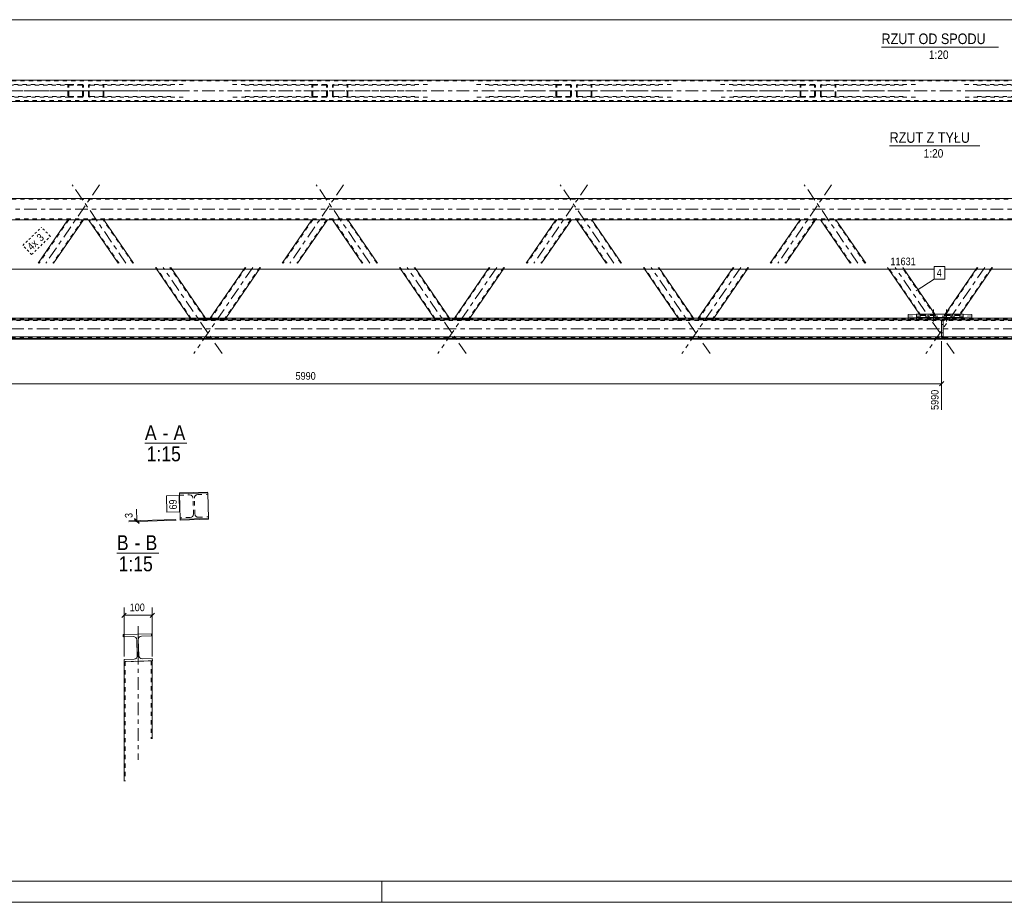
# Model space of a CAD drawing. Header units: millimetres. Extents: x 0 to 914, y 0 to 420.
# Tile 3 of 10: x 199 to 431, y 0 to 208. Entities that reach past the tile are written whole.
import ezdxf

# ---------------------------------------------------------------- set-up
doc = ezdxf.new("R2010")
doc.units = ezdxf.units.MM
for name, pattern in [('XKITLINE00', [0]), ('XKITLINE01', [4, 1, -1, 1, -1]), ('XKITLINE03', [6, 3, -1, 1, -1]), ('XKITLINE04', [3, 0.5, -0.5, 0.5, -0.5, 0.5, -0.5])]:
    doc.linetypes.add(name, pattern=pattern)
for name, color, linetype, lineweight in [('Arkusz rysunku', 3, 'Continuous', 0), ('Element', 2, 'Continuous', 0), ('Inny typ obiektu', 7, 'Continuous', 0), ('Wymiar', 4, 'Continuous', 0), ('Znak elementu', 2, 'Continuous', 0), ('Śruba', 3, 'Continuous', 0)]:
    doc.layers.add(name, color=color, linetype=linetype, lineweight=lineweight)
doc.styles.add('ARIAL', font='ARIAL.TTF')

msp = doc.modelspace()

# ---------------------------------------------------------------- linework, layer by layer
at = {"layer": 'Arkusz rysunku', "linetype": 'XKITLINE00', "lineweight": 0}
for p, q in [((5, 5), (909, 5)), ((284, 0), (284, 5)), ((0, 0), (914, 0))]:
    msp.add_line(p, q, dxfattribs=at)
at = {"layer": 'Element', "linetype": 'XKITLINE00', "lineweight": 0}
for p, q in [((681.73, 193.83), (149.62, 193.83)), ((149.62, 188.83), (681.73, 188.83)), ((149.62, 165.93), (681.73, 165.93)), ((674.12, 160.93), (157.24, 160.93)), ((202.94, 150.68), (209.96, 160.93)), ((206.58, 150.68), (213.59, 160.93)), ((221.82, 150.68), (214.8, 160.93)), ((225.45, 150.68), (218.44, 160.93)), ((260.51, 150.68), (267.52, 160.93)), ((264.14, 150.68), (271.16, 160.93)), ((279.38, 150.68), (272.37, 160.93)), ((283.02, 150.68), (276, 160.93)), ((318.08, 150.68), (325.09, 160.93)), ((321.71, 150.68), (328.73, 160.93)), ((336.95, 150.68), (329.93, 160.93)), ((340.58, 150.68), (333.57, 160.93)), ((375.64, 150.68), (382.66, 160.93)), ((379.28, 150.68), (386.29, 160.93)), ((394.51, 150.68), (387.5, 160.93)), ((398.15, 150.68), (391.13, 160.93)), ((238.78, 137.7), (230.58, 149.68)), ((242.42, 137.7), (234.22, 149.68)), ((243.54, 137.7), (251.74, 149.68)), ((247.18, 137.7), (255.38, 149.68)), ((296.35, 137.7), (288.15, 149.68)), ((299.98, 137.7), (291.78, 149.68)), ((301.11, 137.7), (309.31, 149.68)), ((304.74, 137.7), (312.94, 149.68)), ((353.91, 137.7), (345.71, 149.68)), ((357.55, 137.7), (349.35, 149.68)), ((358.67, 137.7), (366.88, 149.68)), ((362.31, 137.7), (370.51, 149.68)), ((410.83, 138.65), (403.28, 149.68)), ((414.46, 138.65), (406.91, 149.68)), ((424.44, 149.68), (416.89, 138.65)), ((428.08, 149.68), (420.53, 138.65)), ((116.58, 137.3), (714.78, 137.3)), ((698.57, 137.7), (132.85, 137.7)), ((408.18, 138.59), (410.18, 138.65)), ((408.18, 137.7), (408.18, 138.59)), ((410.18, 137.85), (408.18, 137.79)), ((410.18, 138.65), (421.18, 138.65)), ((410.18, 138.65), (410.18, 137.85)), ((410.18, 137.85), (421.18, 137.85)), ((416.07, 133.32), (416.07, 137.27)), ((416.47, 137.27), (416.07, 137.27)), ((416.47, 133.32), (416.47, 137.27)), ((421.18, 138.65), (423.18, 138.59)), ((421.18, 137.85), (421.18, 138.65)), ((421.18, 137.85), (423.18, 137.79)), ((423.18, 137.7), (423.18, 138.59)), ((116.58, 133.3), (714.78, 133.3)), ((116.58, 132.9), (714.78, 132.9)), ((116.58, 132.74), (714.78, 132.74)), ((416.07, 133.32), (416.07, 133.3)), ((416.07, 133.32), (416.47, 133.32)), ((416.47, 133.32), (416.47, 133.3)), ((242.91, 96.72), (236.24, 96.51)), ((236.24, 96.51), (236.26, 95.98)), ((242.92, 96.52), (236.25, 96.31)), ((236.25, 96.31), (236.44, 90.31)), ((242.91, 96.72), (242.91, 96.52)), ((242.92, 96.52), (243.1, 90.52)), ((236.44, 90.31), (243.1, 90.52)), ((236.44, 90.31), (236.45, 90.11)), ((236.45, 90.11), (243.11, 90.32)), ((243.1, 90.52), (243.11, 90.32)), ((223, 63.12), (229.66, 63.33)), ((223, 63.12), (229.66, 63.33)), ((223.02, 62.59), (223, 63.12)), ((223.02, 62.59), (223, 63.12)), ((227.01, 62.65), (227.31, 62.73)), ((227.01, 62.65), (227.31, 62.73)), ((229.68, 62.8), (227.31, 62.73)), ((229.68, 62.8), (227.31, 62.73)), ((229.66, 63.33), (229.68, 62.8)), ((229.66, 63.33), (229.68, 62.8)), ((223.02, 62.59), (225.38, 62.66)), ((223.02, 62.59), (225.38, 62.66)), ((225.38, 62.66), (225.69, 62.61)), ((225.38, 62.66), (225.69, 62.61)), ((226.14, 62.19), (226.21, 61.89)), ((226.14, 62.19), (226.21, 61.89)), ((226.32, 58.16), (226.21, 61.89)), ((226.32, 58.16), (226.21, 61.89)), ((226.54, 61.9), (226.59, 62.21)), ((226.54, 61.9), (226.59, 62.21)), ((226.66, 58.17), (226.54, 61.9)), ((226.66, 58.17), (226.54, 61.9)), ((226.32, 58.16), (226.27, 57.85)), ((226.32, 58.16), (226.27, 57.85)), ((226.73, 57.86), (226.66, 58.17)), ((226.73, 57.86), (226.66, 58.17)), ((223.19, 28.59), (223.18, 56.73)), ((223.18, 56.73), (223.2, 56.73)), ((223.19, 57.26), (225.55, 57.33)), ((223.19, 57.26), (225.55, 57.33)), ((223.2, 56.73), (223.19, 57.26)), ((223.2, 56.73), (223.19, 57.26)), ((229.87, 56.94), (223.2, 56.73)), ((229.87, 56.94), (223.2, 56.73)), ((225.85, 57.4), (225.55, 57.33)), ((225.85, 57.4), (225.55, 57.33)), ((227.48, 57.39), (227.18, 57.45)), ((227.48, 57.39), (227.18, 57.45)), ((227.48, 57.39), (229.85, 57.47)), ((227.48, 57.39), (229.85, 57.47)), ((229.85, 57.47), (229.87, 56.94)), ((229.85, 57.47), (229.87, 56.94)), ((229.86, 38.51), (229.85, 56.94))]:
    msp.add_line(p, q, dxfattribs=at)
at = {"layer": 'Element', "linetype": 'XKITLINE01', "lineweight": 0}
for p, q in [((681.73, 193.63), (149.62, 193.63)), ((191.22, 192.83), (210.32, 192.83)), ((210.18, 192.81), (210.06, 192.74)), ((210.32, 192.83), (210.18, 192.81)), ((210.32, 192.83), (213.23, 192.83)), ((213.37, 192.81), (213.23, 192.83)), ((213.49, 192.74), (213.37, 192.81)), ((215.03, 192.81), (214.91, 192.74)), ((215.16, 192.83), (215.03, 192.81)), ((237.17, 192.83), (215.16, 192.83)), ((218.21, 192.81), (218.07, 192.83)), ((218.33, 192.74), (218.21, 192.81)), ((248.79, 192.83), (267.89, 192.83)), ((267.75, 192.81), (267.63, 192.74)), ((267.89, 192.83), (267.75, 192.81)), ((267.89, 192.83), (270.8, 192.83)), ((270.93, 192.81), (270.8, 192.83)), ((271.05, 192.74), (270.93, 192.81)), ((272.59, 192.81), (272.47, 192.74)), ((272.73, 192.83), (272.59, 192.81)), ((294.74, 192.83), (272.73, 192.83)), ((275.78, 192.81), (275.64, 192.83)), ((275.9, 192.74), (275.78, 192.81)), ((306.36, 192.83), (325.45, 192.83)), ((325.31, 192.81), (325.2, 192.74)), ((325.45, 192.83), (325.31, 192.81)), ((325.45, 192.83), (328.36, 192.83)), ((328.5, 192.81), (328.36, 192.83)), ((328.62, 192.74), (328.5, 192.81)), ((330.16, 192.81), (330.04, 192.74)), ((330.3, 192.83), (330.16, 192.81)), ((352.3, 192.83), (330.3, 192.83)), ((333.34, 192.81), (333.2, 192.83)), ((333.46, 192.74), (333.34, 192.81)), ((363.92, 192.83), (383.02, 192.83)), ((382.88, 192.81), (382.76, 192.74)), ((383.02, 192.83), (382.88, 192.81)), ((383.02, 192.83), (385.93, 192.83)), ((386.07, 192.81), (385.93, 192.83)), ((386.18, 192.74), (386.07, 192.81)), ((387.72, 192.81), (387.61, 192.74)), ((387.86, 192.83), (387.72, 192.81)), ((409.87, 192.83), (387.86, 192.83)), ((390.91, 192.81), (390.77, 192.83)), ((391.03, 192.74), (390.91, 192.81)), ((421.49, 192.83), (440.59, 192.83)), ((194.13, 192.68), (213.23, 192.68)), ((209.99, 192.64), (209.96, 192.53)), ((209.96, 190.13), (209.96, 192.53)), ((210.06, 192.74), (209.99, 192.64)), ((210.14, 192.53), (210.15, 192.59)), ((210.14, 190.13), (210.14, 192.53)), ((210.15, 192.59), (210.19, 192.63)), ((210.19, 192.63), (210.25, 192.67)), ((210.25, 192.67), (210.32, 192.68)), ((213.23, 192.68), (210.32, 192.68)), ((213.23, 192.68), (213.3, 192.67)), ((213.3, 192.67), (213.36, 192.63)), ((213.36, 192.63), (213.4, 192.59)), ((213.4, 192.59), (213.41, 192.53)), ((213.41, 190.13), (213.41, 192.53)), ((213.57, 192.64), (213.49, 192.74)), ((213.59, 192.53), (213.57, 192.64)), ((213.59, 190.13), (213.59, 192.53)), ((214.83, 192.64), (214.8, 192.53)), ((214.8, 190.13), (214.8, 192.53)), ((214.91, 192.74), (214.83, 192.64)), ((214.98, 192.53), (215, 192.59)), ((214.98, 190.13), (214.98, 192.53)), ((215, 192.59), (215.04, 192.63)), ((215.04, 192.63), (215.09, 192.67)), ((215.09, 192.67), (215.16, 192.68)), ((234.26, 192.68), (215.16, 192.68)), ((218.07, 192.68), (218.14, 192.67)), ((218.14, 192.67), (218.2, 192.63)), ((218.2, 192.63), (218.24, 192.59)), ((218.24, 192.59), (218.25, 192.53)), ((218.25, 190.13), (218.25, 192.53)), ((218.41, 192.64), (218.33, 192.74)), ((218.44, 192.53), (218.41, 192.64)), ((218.44, 190.13), (218.44, 192.53)), ((251.7, 192.68), (270.8, 192.68)), ((267.55, 192.64), (267.52, 192.53)), ((267.52, 190.13), (267.52, 192.53)), ((267.63, 192.74), (267.55, 192.64)), ((267.71, 192.53), (267.72, 192.59)), ((267.71, 190.13), (267.71, 192.53)), ((267.72, 192.59), (267.76, 192.63)), ((267.76, 192.63), (267.82, 192.67)), ((267.82, 192.67), (267.89, 192.68)), ((270.8, 192.68), (267.89, 192.68)), ((270.8, 192.68), (270.87, 192.67)), ((270.87, 192.67), (270.92, 192.63)), ((270.92, 192.63), (270.96, 192.59)), ((270.96, 192.59), (270.98, 192.53)), ((270.98, 190.13), (270.98, 192.53)), ((271.13, 192.64), (271.05, 192.74)), ((271.16, 192.53), (271.13, 192.64)), ((271.16, 190.13), (271.16, 192.53)), ((272.39, 192.64), (272.37, 192.53)), ((272.37, 190.13), (272.37, 192.53)), ((272.47, 192.74), (272.39, 192.64)), ((272.55, 192.53), (272.56, 192.59)), ((272.55, 190.13), (272.55, 192.53)), ((272.56, 192.59), (272.6, 192.63)), ((272.6, 192.63), (272.66, 192.67)), ((272.66, 192.67), (272.73, 192.68)), ((291.83, 192.68), (272.73, 192.68)), ((275.64, 192.68), (275.71, 192.67)), ((275.71, 192.67), (275.77, 192.63)), ((275.77, 192.63), (275.81, 192.59)), ((275.81, 192.59), (275.82, 192.53)), ((275.82, 190.13), (275.82, 192.53)), ((275.97, 192.64), (275.9, 192.74)), ((276, 192.53), (275.97, 192.64)), ((276, 190.13), (276, 192.53)), ((309.26, 192.68), (328.36, 192.68)), ((325.12, 192.64), (325.09, 192.53)), ((325.09, 190.13), (325.09, 192.53)), ((325.2, 192.74), (325.12, 192.64)), ((325.27, 192.53), (325.29, 192.59)), ((325.27, 190.13), (325.27, 192.53)), ((325.29, 192.59), (325.32, 192.63)), ((325.32, 192.63), (325.38, 192.67)), ((325.38, 192.67), (325.45, 192.68)), ((328.36, 192.68), (325.45, 192.68)), ((328.36, 192.68), (328.43, 192.67)), ((328.43, 192.67), (328.49, 192.63)), ((328.49, 192.63), (328.53, 192.59)), ((328.53, 192.59), (328.54, 192.53)), ((328.54, 190.13), (328.54, 192.53)), ((328.7, 192.64), (328.62, 192.74)), ((328.73, 192.53), (328.7, 192.64)), ((328.73, 190.13), (328.73, 192.53)), ((329.96, 192.64), (329.93, 192.53)), ((329.93, 190.13), (329.93, 192.53)), ((330.04, 192.74), (329.96, 192.64)), ((330.11, 192.53), (330.13, 192.59)), ((330.11, 190.13), (330.11, 192.53)), ((330.13, 192.59), (330.17, 192.63)), ((330.17, 192.63), (330.23, 192.67)), ((330.23, 192.67), (330.3, 192.68)), ((349.39, 192.68), (330.3, 192.68)), ((333.2, 192.68), (333.27, 192.67)), ((333.27, 192.67), (333.33, 192.63)), ((333.33, 192.63), (333.37, 192.59)), ((333.37, 192.59), (333.39, 192.53)), ((333.39, 190.13), (333.39, 192.53)), ((333.54, 192.64), (333.46, 192.74)), ((333.57, 192.53), (333.54, 192.64)), ((333.57, 190.13), (333.57, 192.53)), ((366.83, 192.68), (385.93, 192.68)), ((382.68, 192.64), (382.66, 192.53)), ((382.66, 190.13), (382.66, 192.53)), ((382.76, 192.74), (382.68, 192.64)), ((382.84, 192.53), (382.85, 192.59)), ((382.84, 190.13), (382.84, 192.53)), ((382.85, 192.59), (382.89, 192.63)), ((382.89, 192.63), (382.95, 192.67)), ((382.95, 192.67), (383.02, 192.68)), ((385.93, 192.68), (383.02, 192.68)), ((385.93, 192.68), (386, 192.67)), ((386, 192.67), (386.06, 192.63)), ((386.06, 192.63), (386.1, 192.59)), ((386.1, 192.59), (386.11, 192.53)), ((386.11, 190.13), (386.11, 192.53)), ((386.26, 192.64), (386.18, 192.74)), ((386.29, 192.53), (386.26, 192.64)), ((386.29, 190.13), (386.29, 192.53)), ((387.53, 192.64), (387.5, 192.53)), ((387.5, 190.13), (387.5, 192.53)), ((387.61, 192.74), (387.53, 192.64)), ((387.68, 192.53), (387.69, 192.59)), ((387.68, 190.13), (387.68, 192.53)), ((387.69, 192.59), (387.73, 192.63)), ((387.73, 192.63), (387.79, 192.67)), ((387.79, 192.67), (387.86, 192.68)), ((406.96, 192.68), (387.86, 192.68)), ((390.77, 192.68), (390.84, 192.67)), ((390.84, 192.67), (390.9, 192.63)), ((390.9, 192.63), (390.94, 192.59)), ((390.94, 192.59), (390.95, 192.53)), ((390.95, 190.13), (390.95, 192.53)), ((391.11, 192.64), (391.03, 192.74)), ((391.13, 192.53), (391.11, 192.64)), ((391.13, 190.13), (391.13, 192.53)), ((424.4, 192.68), (443.49, 192.68)), ((149.62, 189.03), (681.73, 189.03)), ((210.32, 189.83), (191.22, 189.83)), ((213.23, 189.98), (194.13, 189.98)), ((209.96, 190.13), (209.99, 190.01)), ((209.99, 190.01), (210.06, 189.92)), ((210.06, 189.92), (210.18, 189.85)), ((210.15, 190.07), (210.14, 190.13)), ((210.19, 190.02), (210.15, 190.07)), ((210.18, 189.85), (210.32, 189.83)), ((210.25, 189.99), (210.19, 190.02)), ((210.32, 189.98), (210.25, 189.99)), ((210.32, 189.98), (213.23, 189.98)), ((213.23, 189.83), (210.32, 189.83)), ((213.3, 189.99), (213.23, 189.98)), ((213.23, 189.83), (213.37, 189.85)), ((213.36, 190.02), (213.3, 189.99)), ((213.4, 190.07), (213.36, 190.02)), ((213.37, 189.85), (213.49, 189.92)), ((213.41, 190.13), (213.4, 190.07)), ((213.49, 189.92), (213.57, 190.01)), ((213.57, 190.01), (213.59, 190.13)), ((214.8, 190.13), (214.83, 190.01)), ((214.83, 190.01), (214.91, 189.92)), ((214.91, 189.92), (215.03, 189.85)), ((215, 190.07), (214.98, 190.13)), ((215.04, 190.02), (215, 190.07)), ((215.03, 189.85), (215.16, 189.83)), ((215.09, 189.99), (215.04, 190.02)), ((215.16, 189.98), (215.09, 189.99)), ((234.26, 189.98), (215.16, 189.98)), ((237.17, 189.83), (215.16, 189.83)), ((218.14, 189.99), (218.07, 189.98)), ((218.07, 189.83), (218.21, 189.85)), ((218.2, 190.02), (218.14, 189.99)), ((218.24, 190.07), (218.2, 190.02)), ((218.21, 189.85), (218.33, 189.92)), ((218.25, 190.13), (218.24, 190.07)), ((218.33, 189.92), (218.41, 190.01)), ((218.41, 190.01), (218.44, 190.13)), ((267.89, 189.83), (248.79, 189.83)), ((270.8, 189.98), (251.7, 189.98)), ((267.52, 190.13), (267.55, 190.01)), ((267.55, 190.01), (267.63, 189.92)), ((267.63, 189.92), (267.75, 189.85)), ((267.72, 190.07), (267.71, 190.13)), ((267.76, 190.02), (267.72, 190.07)), ((267.75, 189.85), (267.89, 189.83)), ((267.82, 189.99), (267.76, 190.02)), ((267.89, 189.98), (267.82, 189.99)), ((267.89, 189.98), (270.8, 189.98)), ((270.8, 189.83), (267.89, 189.83)), ((270.87, 189.99), (270.8, 189.98)), ((270.8, 189.83), (270.93, 189.85)), ((270.92, 190.02), (270.87, 189.99)), ((270.96, 190.07), (270.92, 190.02)), ((270.93, 189.85), (271.05, 189.92)), ((270.98, 190.13), (270.96, 190.07)), ((271.05, 189.92), (271.13, 190.01)), ((271.13, 190.01), (271.16, 190.13)), ((272.37, 190.13), (272.39, 190.01)), ((272.39, 190.01), (272.47, 189.92)), ((272.47, 189.92), (272.59, 189.85)), ((272.56, 190.07), (272.55, 190.13)), ((272.6, 190.02), (272.56, 190.07)), ((272.59, 189.85), (272.73, 189.83)), ((272.66, 189.99), (272.6, 190.02)), ((272.73, 189.98), (272.66, 189.99)), ((291.83, 189.98), (272.73, 189.98)), ((294.74, 189.83), (272.73, 189.83)), ((275.71, 189.99), (275.64, 189.98)), ((275.64, 189.83), (275.78, 189.85)), ((275.77, 190.02), (275.71, 189.99)), ((275.81, 190.07), (275.77, 190.02)), ((275.78, 189.85), (275.9, 189.92)), ((275.82, 190.13), (275.81, 190.07)), ((275.9, 189.92), (275.97, 190.01)), ((275.97, 190.01), (276, 190.13)), ((325.45, 189.83), (306.36, 189.83)), ((328.36, 189.98), (309.26, 189.98)), ((325.09, 190.13), (325.12, 190.01)), ((325.12, 190.01), (325.2, 189.92)), ((325.2, 189.92), (325.31, 189.85)), ((325.29, 190.07), (325.27, 190.13)), ((325.32, 190.02), (325.29, 190.07)), ((325.31, 189.85), (325.45, 189.83)), ((325.38, 189.99), (325.32, 190.02)), ((325.45, 189.98), (325.38, 189.99)), ((325.45, 189.98), (328.36, 189.98)), ((328.36, 189.83), (325.45, 189.83)), ((328.43, 189.99), (328.36, 189.98)), ((328.36, 189.83), (328.5, 189.85)), ((328.49, 190.02), (328.43, 189.99)), ((328.53, 190.07), (328.49, 190.02)), ((328.5, 189.85), (328.62, 189.92)), ((328.54, 190.13), (328.53, 190.07)), ((328.62, 189.92), (328.7, 190.01)), ((328.7, 190.01), (328.73, 190.13)), ((329.93, 190.13), (329.96, 190.01)), ((329.96, 190.01), (330.04, 189.92)), ((330.04, 189.92), (330.16, 189.85)), ((330.13, 190.07), (330.11, 190.13)), ((330.17, 190.02), (330.13, 190.07)), ((330.16, 189.85), (330.3, 189.83)), ((330.23, 189.99), (330.17, 190.02)), ((330.3, 189.98), (330.23, 189.99)), ((349.39, 189.98), (330.3, 189.98)), ((352.3, 189.83), (330.3, 189.83)), ((333.27, 189.99), (333.2, 189.98)), ((333.2, 189.83), (333.34, 189.85)), ((333.33, 190.02), (333.27, 189.99)), ((333.37, 190.07), (333.33, 190.02)), ((333.34, 189.85), (333.46, 189.92)), ((333.39, 190.13), (333.37, 190.07)), ((333.46, 189.92), (333.54, 190.01)), ((333.54, 190.01), (333.57, 190.13)), ((383.02, 189.83), (363.92, 189.83)), ((385.93, 189.98), (366.83, 189.98)), ((382.66, 190.13), (382.68, 190.01)), ((382.68, 190.01), (382.76, 189.92)), ((382.76, 189.92), (382.88, 189.85)), ((382.85, 190.07), (382.84, 190.13)), ((382.89, 190.02), (382.85, 190.07)), ((382.88, 189.85), (383.02, 189.83)), ((382.95, 189.99), (382.89, 190.02)), ((383.02, 189.98), (382.95, 189.99)), ((383.02, 189.98), (385.93, 189.98)), ((385.93, 189.83), (383.02, 189.83)), ((386, 189.99), (385.93, 189.98)), ((385.93, 189.83), (386.07, 189.85)), ((386.06, 190.02), (386, 189.99)), ((386.1, 190.07), (386.06, 190.02)), ((386.07, 189.85), (386.18, 189.92)), ((386.11, 190.13), (386.1, 190.07)), ((386.18, 189.92), (386.26, 190.01)), ((386.26, 190.01), (386.29, 190.13)), ((387.5, 190.13), (387.53, 190.01)), ((387.53, 190.01), (387.61, 189.92)), ((387.61, 189.92), (387.72, 189.85)), ((387.69, 190.07), (387.68, 190.13)), ((387.73, 190.02), (387.69, 190.07)), ((387.72, 189.85), (387.86, 189.83)), ((387.79, 189.99), (387.73, 190.02)), ((387.86, 189.98), (387.79, 189.99)), ((406.96, 189.98), (387.86, 189.98)), ((409.87, 189.83), (387.86, 189.83)), ((390.84, 189.99), (390.77, 189.98)), ((390.77, 189.83), (390.91, 189.85)), ((390.9, 190.02), (390.84, 189.99)), ((390.94, 190.07), (390.9, 190.02)), ((390.91, 189.85), (391.03, 189.92)), ((390.95, 190.13), (390.94, 190.07)), ((391.03, 189.92), (391.11, 190.01)), ((391.11, 190.01), (391.13, 190.13)), ((440.59, 189.83), (421.49, 189.83)), ((443.49, 189.98), (424.4, 189.98)), ((681.73, 165.73), (149.62, 165.73)), ((149.62, 161.13), (681.73, 161.13)), ((210.14, 160.93), (203.13, 150.68)), ((213.41, 160.93), (206.4, 150.68)), ((213.59, 160.93), (209.96, 160.93)), ((218.44, 160.93), (214.8, 160.93)), ((222, 150.68), (214.98, 160.93)), ((225.27, 150.68), (218.25, 160.93)), ((267.71, 160.93), (260.69, 150.68)), ((270.98, 160.93), (263.96, 150.68)), ((271.16, 160.93), (267.52, 160.93)), ((276, 160.93), (272.37, 160.93)), ((279.56, 150.68), (272.55, 160.93)), ((282.84, 150.68), (275.82, 160.93)), ((325.27, 160.93), (318.26, 150.68)), ((328.54, 160.93), (321.53, 150.68)), ((328.73, 160.93), (325.09, 160.93)), ((333.57, 160.93), (329.93, 160.93)), ((337.13, 150.68), (330.11, 160.93)), ((340.4, 150.68), (333.39, 160.93)), ((382.84, 160.93), (375.82, 150.68)), ((386.11, 160.93), (379.09, 150.68)), ((386.29, 160.93), (382.66, 160.93)), ((391.13, 160.93), (387.5, 160.93)), ((394.7, 150.68), (387.68, 160.93)), ((397.97, 150.68), (390.95, 160.93)), ((239.04, 137.58), (230.76, 149.68)), ((242.32, 137.58), (234.03, 149.68)), ((251.93, 149.68), (243.64, 137.58)), ((255.2, 149.68), (246.92, 137.58)), ((296.61, 137.58), (288.33, 149.68)), ((299.88, 137.58), (291.6, 149.68)), ((309.49, 149.68), (301.21, 137.58)), ((312.76, 149.68), (304.48, 137.58)), ((354.18, 137.58), (345.89, 149.68)), ((357.45, 137.58), (349.17, 149.68)), ((367.06, 149.68), (358.78, 137.58)), ((370.33, 149.68), (362.05, 137.58)), ((411.19, 138.38), (403.46, 149.68)), ((414.47, 138.38), (406.73, 149.68)), ((424.62, 149.68), (416.89, 138.38)), ((427.9, 149.68), (420.16, 138.38)), ((116.58, 137.54), (714.78, 137.54)), ((714.78, 137.2), (116.58, 137.2)), ((714.78, 137.14), (116.58, 137.14)), ((238.81, 137.66), (238.78, 137.7)), ((238.86, 137.58), (238.81, 137.66)), ((238.84, 137.66), (238.81, 137.66)), ((238.91, 137.66), (238.84, 137.66)), ((238.86, 137.58), (238.89, 137.58)), ((238.89, 137.58), (238.97, 137.57)), ((239.03, 137.66), (238.91, 137.66)), ((238.97, 137.57), (239.09, 137.57)), ((238.99, 137.66), (239, 137.66)), ((239, 137.66), (239.04, 137.66)), ((239.17, 137.67), (239.03, 137.66)), ((239.04, 137.66), (239.1, 137.66)), ((239.06, 137.58), (239.04, 137.58)), ((239.1, 137.58), (239.06, 137.58)), ((239.09, 137.57), (239.23, 137.57)), ((239.1, 137.66), (239.17, 137.66)), ((239.16, 137.58), (239.1, 137.58)), ((239.23, 137.58), (239.16, 137.58)), ((239.17, 137.67), (242.08, 137.67)), ((239.17, 137.66), (242.08, 137.66)), ((239.23, 137.58), (242.14, 137.58)), ((239.23, 137.57), (242.14, 137.57)), ((242.22, 137.66), (242.08, 137.67)), ((242.08, 137.66), (242.15, 137.66)), ((242.21, 137.58), (242.14, 137.58)), ((242.14, 137.57), (242.28, 137.57)), ((242.15, 137.66), (242.21, 137.66)), ((242.21, 137.66), (242.25, 137.66)), ((242.26, 137.58), (242.21, 137.58)), ((242.33, 137.66), (242.22, 137.66)), ((242.25, 137.66), (242.26, 137.66)), ((242.3, 137.58), (242.26, 137.58)), ((242.28, 137.57), (242.4, 137.57)), ((242.32, 137.58), (242.3, 137.58)), ((242.42, 137.66), (242.33, 137.66)), ((242.4, 137.57), (242.47, 137.58)), ((242.45, 137.66), (242.42, 137.7)), ((242.45, 137.66), (242.42, 137.66)), ((242.5, 137.58), (242.45, 137.66)), ((242.47, 137.58), (242.5, 137.58)), ((243.46, 137.58), (243.51, 137.66)), ((243.46, 137.58), (243.49, 137.58)), ((243.49, 137.58), (243.56, 137.57)), ((243.51, 137.66), (243.54, 137.7)), ((243.54, 137.66), (243.51, 137.66)), ((243.63, 137.66), (243.54, 137.66)), ((243.56, 137.57), (243.68, 137.57)), ((243.74, 137.66), (243.63, 137.66)), ((243.64, 137.58), (243.7, 137.66)), ((243.66, 137.58), (243.64, 137.58)), ((243.7, 137.58), (243.66, 137.58)), ((243.68, 137.57), (243.82, 137.57)), ((243.7, 137.66), (243.71, 137.66)), ((243.75, 137.58), (243.7, 137.58)), ((243.71, 137.66), (243.75, 137.66)), ((243.88, 137.67), (243.74, 137.66)), ((243.75, 137.66), (243.81, 137.66)), ((243.82, 137.58), (243.75, 137.58)), ((243.81, 137.66), (243.88, 137.66)), ((243.82, 137.58), (246.73, 137.58)), ((243.82, 137.57), (246.73, 137.57)), ((243.88, 137.67), (246.79, 137.67)), ((243.88, 137.66), (246.79, 137.66)), ((246.8, 137.58), (246.73, 137.58)), ((246.73, 137.57), (246.87, 137.57)), ((246.93, 137.66), (246.79, 137.67)), ((246.79, 137.66), (246.86, 137.66)), ((246.86, 137.58), (246.8, 137.58)), ((246.86, 137.66), (246.92, 137.66)), ((246.9, 137.58), (246.86, 137.58)), ((246.87, 137.57), (246.99, 137.57)), ((246.92, 137.58), (246.9, 137.58)), ((246.92, 137.58), (246.97, 137.66)), ((246.92, 137.66), (246.96, 137.66)), ((247.05, 137.66), (246.93, 137.66)), ((246.96, 137.66), (246.97, 137.66)), ((246.99, 137.57), (247.07, 137.58)), ((247.12, 137.66), (247.05, 137.66)), ((247.07, 137.58), (247.1, 137.58)), ((247.1, 137.58), (247.15, 137.66)), ((247.15, 137.66), (247.12, 137.66)), ((247.15, 137.66), (247.18, 137.7)), ((296.38, 137.66), (296.35, 137.7)), ((296.43, 137.58), (296.38, 137.66)), ((296.4, 137.66), (296.38, 137.66)), ((296.48, 137.66), (296.4, 137.66)), ((296.43, 137.58), (296.46, 137.58)), ((296.46, 137.58), (296.54, 137.57)), ((296.59, 137.66), (296.48, 137.66)), ((296.54, 137.57), (296.66, 137.57)), ((296.56, 137.66), (296.57, 137.66)), ((296.57, 137.66), (296.61, 137.66)), ((296.73, 137.67), (296.59, 137.66)), ((296.61, 137.66), (296.67, 137.66)), ((296.63, 137.58), (296.61, 137.58)), ((296.67, 137.58), (296.63, 137.58)), ((296.66, 137.57), (296.8, 137.57)), ((296.67, 137.66), (296.74, 137.66)), ((296.73, 137.58), (296.67, 137.58)), ((296.73, 137.67), (299.64, 137.67)), ((296.79, 137.58), (296.73, 137.58)), ((296.74, 137.66), (299.64, 137.66)), ((296.79, 137.58), (299.7, 137.58)), ((296.8, 137.57), (299.71, 137.57)), ((299.78, 137.66), (299.64, 137.67)), ((299.64, 137.66), (299.71, 137.66)), ((299.77, 137.58), (299.7, 137.58)), ((299.71, 137.66), (299.77, 137.66)), ((299.71, 137.57), (299.84, 137.57)), ((299.77, 137.66), (299.81, 137.66)), ((299.83, 137.58), (299.77, 137.58)), ((299.9, 137.66), (299.78, 137.66)), ((299.81, 137.66), (299.83, 137.66)), ((299.87, 137.58), (299.83, 137.58)), ((299.84, 137.57), (299.96, 137.57)), ((299.88, 137.58), (299.87, 137.58)), ((299.98, 137.66), (299.9, 137.66)), ((299.96, 137.57), (300.04, 137.58)), ((300.01, 137.66), (299.98, 137.7)), ((300.01, 137.66), (299.98, 137.66)), ((300.06, 137.58), (300.01, 137.66)), ((300.04, 137.58), (300.06, 137.58)), ((301.03, 137.58), (301.08, 137.66)), ((301.03, 137.58), (301.05, 137.58)), ((301.05, 137.58), (301.13, 137.57)), ((301.08, 137.66), (301.11, 137.7)), ((301.11, 137.66), (301.08, 137.66)), ((301.19, 137.66), (301.11, 137.66)), ((301.13, 137.57), (301.25, 137.57)), ((301.31, 137.66), (301.19, 137.66)), ((301.21, 137.58), (301.26, 137.66)), ((301.22, 137.58), (301.21, 137.58)), ((301.26, 137.58), (301.22, 137.58)), ((301.25, 137.57), (301.39, 137.57)), ((301.26, 137.66), (301.28, 137.66)), ((301.32, 137.58), (301.26, 137.58)), ((301.28, 137.66), (301.32, 137.66)), ((301.45, 137.67), (301.31, 137.66)), ((301.32, 137.66), (301.38, 137.66)), ((301.39, 137.58), (301.32, 137.58)), ((301.38, 137.66), (301.45, 137.66)), ((301.39, 137.58), (304.3, 137.58)), ((301.39, 137.57), (304.29, 137.57)), ((301.45, 137.67), (304.36, 137.67)), ((301.45, 137.66), (304.36, 137.66)), ((304.29, 137.57), (304.43, 137.57)), ((304.37, 137.58), (304.3, 137.58)), ((304.5, 137.66), (304.36, 137.67)), ((304.36, 137.66), (304.42, 137.66)), ((304.43, 137.58), (304.37, 137.58)), ((304.42, 137.66), (304.48, 137.66)), ((304.47, 137.58), (304.43, 137.58)), ((304.43, 137.57), (304.55, 137.57)), ((304.48, 137.58), (304.47, 137.58)), ((304.48, 137.58), (304.53, 137.66)), ((304.48, 137.66), (304.52, 137.66)), ((304.61, 137.66), (304.5, 137.66)), ((304.52, 137.66), (304.53, 137.66)), ((304.55, 137.57), (304.63, 137.58)), ((304.69, 137.66), (304.61, 137.66)), ((304.63, 137.58), (304.66, 137.58)), ((304.66, 137.58), (304.72, 137.66)), ((304.72, 137.66), (304.69, 137.66)), ((304.72, 137.66), (304.74, 137.7)), ((353.94, 137.66), (353.91, 137.7)), ((353.99, 137.58), (353.94, 137.66)), ((353.97, 137.66), (353.94, 137.66)), ((354.04, 137.66), (353.97, 137.66)), ((353.99, 137.58), (354.02, 137.58)), ((354.02, 137.58), (354.11, 137.57)), ((354.16, 137.66), (354.04, 137.66)), ((354.11, 137.57), (354.22, 137.57)), ((354.12, 137.66), (354.14, 137.66)), ((354.14, 137.66), (354.18, 137.66)), ((354.3, 137.67), (354.16, 137.66)), ((354.18, 137.66), (354.23, 137.66)), ((354.19, 137.58), (354.18, 137.58)), ((354.23, 137.58), (354.19, 137.58)), ((354.22, 137.57), (354.36, 137.57)), ((354.23, 137.66), (354.3, 137.66)), ((354.29, 137.58), (354.23, 137.58)), ((354.36, 137.58), (354.29, 137.58)), ((354.3, 137.67), (357.21, 137.67)), ((354.3, 137.66), (357.21, 137.66)), ((354.36, 137.58), (357.27, 137.58)), ((354.36, 137.57), (357.27, 137.57)), ((357.35, 137.66), (357.21, 137.67)), ((357.21, 137.66), (357.28, 137.66)), ((357.34, 137.58), (357.27, 137.58)), ((357.27, 137.57), (357.41, 137.57)), ((357.28, 137.66), (357.34, 137.66)), ((357.34, 137.66), (357.38, 137.66)), ((357.4, 137.58), (357.34, 137.58)), ((357.47, 137.66), (357.35, 137.66)), ((357.38, 137.66), (357.4, 137.66)), ((357.44, 137.58), (357.4, 137.58)), ((357.41, 137.57), (357.53, 137.57)), ((357.45, 137.58), (357.44, 137.58)), ((357.55, 137.66), (357.47, 137.66)), ((357.53, 137.57), (357.6, 137.58)), ((357.58, 137.66), (357.55, 137.7)), ((357.58, 137.66), (357.55, 137.66)), ((357.63, 137.58), (357.58, 137.66)), ((357.6, 137.58), (357.63, 137.58)), ((358.59, 137.58), (358.65, 137.66)), ((358.59, 137.58), (358.62, 137.58)), ((358.62, 137.58), (358.7, 137.57)), ((358.65, 137.66), (358.67, 137.7)), ((358.68, 137.66), (358.65, 137.66)), ((358.76, 137.66), (358.68, 137.66)), ((358.7, 137.57), (358.81, 137.57)), ((358.88, 137.66), (358.76, 137.66)), ((358.78, 137.58), (358.83, 137.66)), ((358.79, 137.58), (358.78, 137.58)), ((358.83, 137.58), (358.79, 137.58)), ((358.81, 137.57), (358.95, 137.57)), ((358.83, 137.66), (358.84, 137.66)), ((358.89, 137.58), (358.83, 137.58)), ((358.84, 137.66), (358.88, 137.66)), ((359.02, 137.67), (358.88, 137.66)), ((358.88, 137.66), (358.94, 137.66)), ((358.95, 137.58), (358.89, 137.58)), ((358.94, 137.66), (359.01, 137.66)), ((358.95, 137.58), (361.86, 137.58)), ((358.95, 137.57), (361.86, 137.57)), ((359.01, 137.66), (361.92, 137.66)), ((359.02, 137.67), (361.92, 137.67)), ((361.93, 137.58), (361.86, 137.58)), ((361.86, 137.57), (362, 137.57)), ((362.06, 137.66), (361.92, 137.67)), ((361.92, 137.66), (361.99, 137.66)), ((361.99, 137.58), (361.93, 137.58)), ((361.99, 137.66), (362.05, 137.66)), ((362.03, 137.58), (361.99, 137.58)), ((362, 137.57), (362.12, 137.57)), ((362.05, 137.58), (362.03, 137.58)), ((362.05, 137.58), (362.1, 137.66)), ((362.05, 137.66), (362.09, 137.66)), ((362.18, 137.66), (362.06, 137.66)), ((362.09, 137.66), (362.1, 137.66)), ((362.12, 137.57), (362.2, 137.58)), ((362.26, 137.66), (362.18, 137.66)), ((362.2, 137.58), (362.23, 137.58)), ((362.23, 137.58), (362.28, 137.66)), ((362.28, 137.66), (362.26, 137.66)), ((362.28, 137.66), (362.31, 137.7)), ((408.18, 138.25), (410.18, 138.18)), ((408.18, 137.45), (408.18, 137.7)), ((408.18, 137.45), (410.18, 137.38)), ((421.18, 138.18), (410.18, 138.18)), ((410.18, 137.38), (410.18, 137.85)), ((421.18, 137.38), (410.18, 137.38)), ((411.01, 138.38), (410.83, 138.65)), ((410.99, 138.46), (410.96, 138.46)), ((411.06, 138.46), (410.99, 138.46)), ((411.01, 138.38), (411.04, 138.38)), ((411.04, 138.38), (411.12, 138.37)), ((411.18, 138.46), (411.06, 138.46)), ((411.12, 138.37), (411.24, 138.37)), ((411.14, 138.46), (411.15, 138.46)), ((411.15, 138.46), (411.19, 138.46)), ((411.32, 138.47), (411.18, 138.46)), ((411.19, 138.46), (411.25, 138.46)), ((411.21, 138.38), (411.19, 138.38)), ((411.25, 138.38), (411.21, 138.38)), ((411.24, 138.37), (411.38, 138.37)), ((411.25, 138.46), (411.32, 138.46)), ((411.31, 138.38), (411.25, 138.38)), ((411.38, 138.38), (411.31, 138.38)), ((411.32, 138.47), (414.23, 138.47)), ((411.32, 138.46), (414.23, 138.46)), ((411.38, 138.38), (414.29, 138.38)), ((411.38, 138.37), (414.29, 138.37)), ((414.37, 138.46), (414.23, 138.47)), ((414.23, 138.46), (414.3, 138.46)), ((414.36, 138.38), (414.29, 138.38)), ((414.29, 138.37), (414.43, 138.37)), ((414.3, 138.46), (414.36, 138.46)), ((414.36, 138.46), (414.4, 138.46)), ((414.41, 138.38), (414.36, 138.38)), ((414.48, 138.46), (414.37, 138.46)), ((414.4, 138.46), (414.41, 138.46)), ((414.45, 138.38), (414.41, 138.38)), ((414.43, 138.37), (414.55, 138.37)), ((414.47, 138.38), (414.45, 138.38)), ((414.65, 138.38), (414.46, 138.65)), ((414.57, 138.46), (414.48, 138.46)), ((414.55, 138.37), (414.62, 138.38)), ((414.6, 138.46), (414.57, 138.46)), ((414.62, 138.38), (414.65, 138.38)), ((416.07, 137.23), (416.47, 137.23)), ((416.07, 133.17), (416.07, 137.16)), ((416.07, 137.16), (416.47, 137.16)), ((416.47, 137.12), (416.07, 137.12)), ((416.47, 133.17), (416.47, 137.16)), ((416.76, 138.46), (416.71, 138.38)), ((416.71, 138.38), (416.73, 138.38)), ((416.73, 138.38), (416.81, 138.37)), ((416.89, 138.65), (416.76, 138.46)), ((416.79, 138.46), (416.76, 138.46)), ((416.87, 138.46), (416.79, 138.46)), ((416.81, 138.37), (416.93, 138.37)), ((416.99, 138.46), (416.87, 138.46)), ((416.89, 138.38), (416.94, 138.46)), ((416.9, 138.38), (416.89, 138.38)), ((416.94, 138.38), (416.9, 138.38)), ((416.93, 138.37), (417.07, 138.37)), ((416.94, 138.46), (416.96, 138.46)), ((417, 138.38), (416.94, 138.38)), ((416.96, 138.46), (417, 138.46)), ((417.13, 138.47), (416.99, 138.46)), ((417, 138.46), (417.06, 138.46)), ((417.07, 138.38), (417, 138.38)), ((417.06, 138.46), (417.13, 138.46)), ((417.07, 138.38), (419.98, 138.38)), ((417.07, 138.37), (419.97, 138.37)), ((417.13, 138.47), (420.04, 138.47)), ((417.13, 138.46), (420.04, 138.46)), ((419.97, 138.37), (420.11, 138.37)), ((420.05, 138.38), (419.98, 138.38)), ((420.18, 138.46), (420.04, 138.47)), ((420.04, 138.46), (420.1, 138.46)), ((420.11, 138.38), (420.05, 138.38)), ((420.1, 138.46), (420.16, 138.46)), ((420.15, 138.38), (420.11, 138.38)), ((420.11, 138.37), (420.23, 138.37)), ((420.16, 138.38), (420.15, 138.38)), ((420.16, 138.38), (420.21, 138.46)), ((420.16, 138.46), (420.2, 138.46)), ((420.29, 138.46), (420.18, 138.46)), ((420.2, 138.46), (420.21, 138.46)), ((420.23, 138.37), (420.31, 138.38)), ((420.37, 138.46), (420.29, 138.46)), ((420.31, 138.38), (420.34, 138.38)), ((420.4, 138.46), (420.34, 138.38)), ((420.4, 138.46), (420.37, 138.46)), ((420.53, 138.65), (420.4, 138.46)), ((423.18, 138.25), (421.18, 138.18)), ((421.18, 137.38), (421.18, 138.18)), ((423.18, 137.45), (421.18, 137.38)), ((423.18, 137.45), (423.18, 137.7)), ((416.47, 136.2), (416.07, 136.2)), ((416.07, 136.19), (416.47, 136.19)), ((116.58, 133.24), (714.78, 133.24)), ((116.58, 133.14), (714.78, 133.14)), ((416.07, 134.25), (416.47, 134.25)), ((416.07, 134.24), (416.47, 134.24)), ((416.07, 133.28), (416.07, 133.32)), ((416.07, 133.3), (416.07, 133.28)), ((416.07, 133.28), (416.47, 133.28)), ((416.07, 133.21), (416.07, 133.17)), ((416.07, 133.21), (416.47, 133.21)), ((416.07, 133.17), (416.47, 133.17)), ((416.47, 133.28), (416.47, 133.32)), ((416.47, 133.28), (416.47, 133.3)), ((416.47, 133.21), (416.47, 133.17)), ((236.26, 95.98), (238.63, 96.05)), ((238.63, 96.05), (238.94, 96)), ((239.38, 95.58), (239.45, 95.28)), ((239.57, 91.54), (239.45, 95.28)), ((239.79, 95.29), (239.84, 95.59)), ((239.9, 91.56), (239.79, 95.29)), ((240.26, 96.04), (240.56, 96.11)), ((240.56, 96.11), (242.93, 96.19)), ((242.91, 96.52), (242.93, 96.19)), ((238.8, 90.72), (236.43, 90.65)), ((236.43, 90.65), (236.44, 90.31)), ((239.1, 90.79), (238.8, 90.72)), ((239.57, 91.54), (239.52, 91.24)), ((239.97, 91.25), (239.9, 91.56)), ((240.73, 90.78), (240.42, 90.83)), ((240.73, 90.78), (243.09, 90.86)), ((243.09, 90.86), (243.1, 90.52)), ((223.18, 56.73), (223.19, 56.73)), ((223.22, 56.73), (223.19, 56.73)), ((223.2, 56.73), (223.22, 56.73)), ((229.85, 56.94), (223.22, 56.73)), ((223.22, 56.73), (223.34, 56.73)), ((223.45, 56.73), (223.45, 56.73)), ((223.45, 56.73), (223.46, 28.59)), ((223.45, 56.73), (223.47, 56.73)), ((223.47, 56.73), (223.53, 56.74)), ((223.53, 56.74), (223.62, 56.74)), ((229.58, 56.93), (229.59, 56.93)), ((229.59, 56.93), (229.59, 38.51)), ((229.85, 56.94), (229.85, 56.94))]:
    msp.add_line(p, q, dxfattribs=at)
at = {"layer": 'Element', "linetype": 'XKITLINE03', "lineweight": 0}
for p, q in [((139.62, 191.33), (691.73, 191.33)), ((217.42, 191.33), (192.68, 191.33)), ((235.72, 191.33), (210.97, 191.33)), ((274.99, 191.33), (250.24, 191.33)), ((293.28, 191.33), (268.54, 191.33)), ((332.55, 191.33), (307.81, 191.33)), ((350.85, 191.33), (326.1, 191.33)), ((390.12, 191.33), (365.38, 191.33)), ((408.41, 191.33), (383.67, 191.33)), ((447.69, 191.33), (422.94, 191.33)), ((217.42, 169.18), (204.76, 150.68)), ((223.63, 150.68), (210.97, 169.18)), ((274.99, 169.18), (262.33, 150.68)), ((281.2, 150.68), (268.54, 169.18)), ((332.55, 169.18), (319.89, 150.68)), ((338.77, 150.68), (326.1, 169.18)), ((390.12, 169.18), (377.46, 150.68)), ((396.33, 150.68), (383.67, 169.18)), ((139.62, 163.43), (691.73, 163.43)), ((246.3, 129.37), (232.4, 149.68)), ((253.56, 149.68), (239.66, 129.37)), ((303.87, 129.37), (289.96, 149.68)), ((311.13, 149.68), (297.22, 129.37)), ((361.43, 129.37), (347.53, 149.68)), ((368.69, 149.68), (354.79, 129.37)), ((419, 129.37), (405.1, 149.68)), ((426.26, 149.68), (412.36, 129.37)), ((106.58, 135.22), (724.78, 135.22)), ((239.68, 93.42), (239.68, 93.42)), ((226.52, 65.08), (226.52, 33.55)), ((226.43, 60.03), (226.43, 60.03))]:
    msp.add_line(p, q, dxfattribs=at)
at = {"layer": 'Element', "linetype": 'XKITLINE01', "lineweight": 0}
for centre, start, end in [((238.65, 95.25), 24.3077, 69.3077), ((240.58, 95.31), 114.3077, 159.3077), ((238.77, 91.52), 294.3077, 339.3077), ((240.7, 91.58), 204.3077, 249.3077)]:
    msp.add_arc(centre, 0.8, start, end, dxfattribs=at)
at = {"layer": 'Element', "linetype": 'XKITLINE00', "lineweight": 0}
for centre, start, end in [((225.41, 61.86), 24.3077, 69.3077), ((225.41, 61.86), 24.3077, 69.3077), ((227.34, 61.93), 114.3077, 159.3077), ((227.34, 61.93), 114.3077, 159.3077), ((225.53, 58.13), 294.3077, 339.3077), ((225.53, 58.13), 294.3077, 339.3077), ((227.46, 58.19), 204.3077, 249.3077), ((227.46, 58.19), 204.3077, 249.3077)]:
    msp.add_arc(centre, 0.8, start, end, dxfattribs=at)
at = {"layer": 'Inny typ obiektu', "linetype": 'XKITLINE00', "lineweight": 0}
for p, q in [((401.88, 201.58), (429.47, 201.58)), ((403.79, 178.31), (425.08, 178.31)), ((228.11, 108.22), (238, 108.22)), ((221.49, 82.29), (231.37, 82.29))]:
    msp.add_line(p, q, dxfattribs=at)
at = {"layer": 'Wymiar', "linetype": 'XKITLINE00', "lineweight": 0}
for p, q in [((116.18, 208.08), (715.18, 208.08)), ((190.51, 149.24), (414.31, 149.24)), ((416.85, 149.24), (472.19, 149.24)), ((416.07, 132.28), (416.07, 116.08)), ((116.58, 122.24), (416.07, 122.24)), ((416.58, 122.75), (415.56, 121.73)), ((226.19, 89.99), (226.11, 92.67)), ((226.19, 89.99), (226.11, 92.67)), ((235.44, 90.28), (224.33, 89.93)), ((235.45, 90.08), (224.34, 89.73)), ((225.67, 90.48), (226.72, 89.5)), ((225.67, 90.28), (226.72, 89.3)), ((226.2, 89.79), (226.19, 89.99)), ((223.71, 68.18), (222.69, 67.16)), ((223.2, 57.94), (223.2, 69.53)), ((223.2, 67.67), (229.85, 67.67)), ((230.36, 68.18), (229.34, 67.16)), ((229.85, 57.94), (229.85, 69.53))]:
    msp.add_line(p, q, dxfattribs=at)
at = {"layer": 'Znak elementu', "linetype": 'XKITLINE04', "lineweight": 0}
for p, q in [((199.3, 154.87), (203.72, 159.15)), ((205.81, 157), (203.72, 159.15)), ((201.39, 152.71), (205.81, 157)), ((201.39, 152.71), (199.3, 154.87))]:
    msp.add_line(p, q, dxfattribs=at)
at = {"layer": 'Znak elementu', "linetype": 'XKITLINE00', "lineweight": 0}
for p, q in [((414.31, 149.91), (416.85, 149.91)), ((414.31, 146.91), (414.31, 149.91)), ((416.85, 146.91), (416.85, 149.91)), ((410.07, 144.17), (414.31, 146.91)), ((414.31, 146.91), (416.85, 146.91)), ((233.17, 95.81), (236.16, 95.91)), ((233.17, 95.81), (233.29, 91.94)), ((236.16, 95.91), (236.29, 92.04)), ((233.29, 91.94), (236.29, 92.04))]:
    msp.add_line(p, q, dxfattribs=at)
at = {"layer": 'Śruba', "linetype": 'XKITLINE00', "lineweight": 0}
for p, q in [((414.18, 139.75), (414.18, 137.25)), ((414.18, 139.39), (414.18, 136.89)), ((417.18, 139.75), (417.18, 137.25)), ((417.18, 139.39), (417.18, 136.89))]:
    msp.add_line(p, q, dxfattribs=at)

# ---------------------------------------------------------------- texts
at = {"layer": 'Inny typ obiektu', "style": 'ARIAL', "width": 0.85}
for s, height, p in [('RZUT OD SPODU', 2.5, (401.88, 202.33)), ('1:20', 2, (413.08, 198.83)), ('RZUT Z TYŁU', 2.5, (403.79, 179.06)), ('1:20', 2, (411.84, 175.56)), ('A', 3.5, (228.11, 108.97)), ('A', 3.5, (234.88, 108.97)), ('-', 3.5, (232.28, 108.97)), ('1:15', 3.5, (228.51, 103.97)), ('B', 3.5, (221.49, 83.04)), ('B', 3.5, (228.26, 83.04)), ('-', 3.5, (225.66, 83.04)), ('1:15', 3.5, (221.89, 78.04))]:
    msp.add_text(s, height=height, dxfattribs=at).set_placement(p)
at = {"layer": 'Wymiar', "style": 'ARIAL', "width": 0.85}
for s, p in [('11631', (404, 150.2)), ('5990', (263.65, 123.2)), ('100', (224.52, 68.63))]:
    msp.add_text(s, height=1.8, dxfattribs=at).set_placement(p)
for s, rotation, p in [('5990', 90.0002, (415.35, 116.08)), ('3', 91.805, (225.21, 90.63))]:
    msp.add_text(s, height=1.8, rotation=rotation, dxfattribs=at).set_placement(p)
at = {"layer": 'Znak elementu', "style": 'ARIAL', "width": 0.85}
for s, rotation, p in [('4x', 44.1464, (201.41, 153.56)), ('3', 44.1464, (203.61, 155.7)), ('69', 91.7993, (235.67, 92.62))]:
    msp.add_text(s, height=1.8, rotation=rotation, dxfattribs=at).set_placement(p)
msp.add_text('4', height=1.8, dxfattribs=at).set_placement((414.91, 147.51))

doc.saveas('drawing.dxf')
